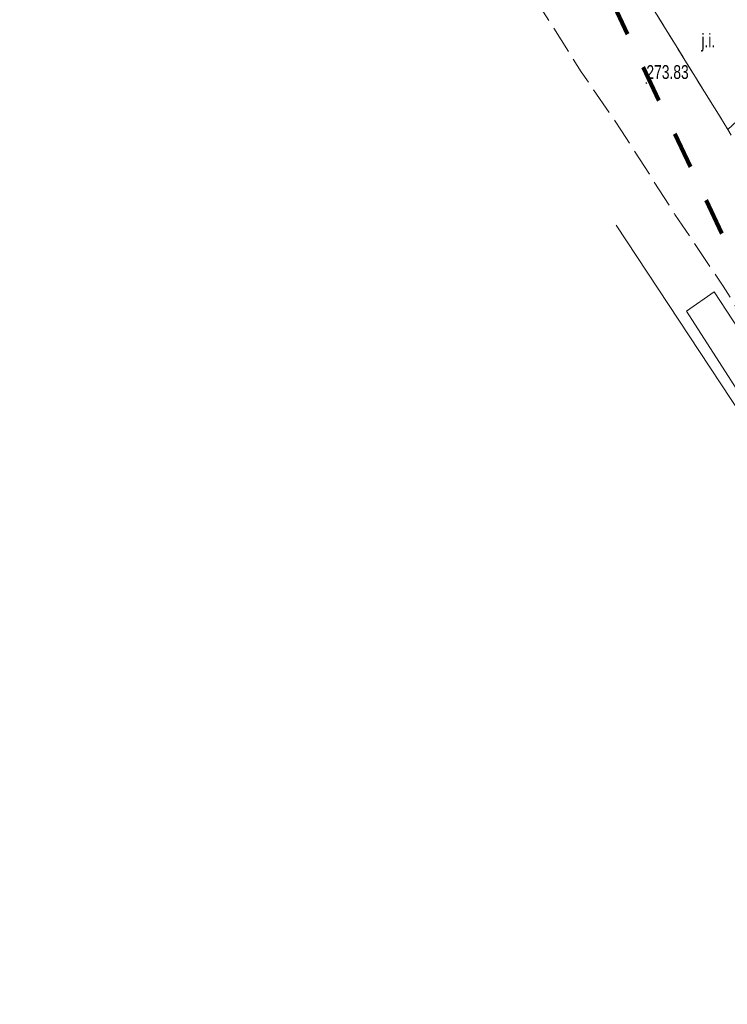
# Model space of a CAD drawing. Header units: metres. Extents: x 8377249 to 8377741, y 5529345 to 5529668.
# Tile 1 of 26: x 8377255 to 8377293, y 5529418 to 5529472. Entities that reach past the tile are written whole.
import ezdxf
from ezdxf.enums import TextEntityAlignment as Align

# ---------------------------------------------------------------- set-up
doc = ezdxf.new("R2010")
doc.units = ezdxf.units.M
doc.header["$MEASUREMENT"] = 0
for name, pattern in [('1.5_0.5', [2, 1.5, -0.5]), ('2.0_2.0', [4, 2, -2]), ('219-500', [0])]:
    doc.linetypes.add(name, pattern=pattern)
doc.layers.get('0').update_dxf_attribs({"color": 2, "linetype": 'CONTINUOUS', "lineweight": 5})
for name, color, linetype in [('219-działka ewidencyjna', 7, 'CONTINUOUS'), ('jezdnia', 7, 'CONTINUOUS'), ('Pieczątka na wyrysie', 7, 'CONTINUOUS'), ('pikieta sztuczna', 7, 'CONTINUOUS'), ('rów przydrożny (poligon)', 7, 'CONTINUOUS')]:
    doc.layers.add(name, color=color, linetype=linetype)
for name, color, linetype, lineweight in [('isa_V1BD385C50508125_TUsr', 7, 'CONTINUOUS', 25), ('jezdnia-Atr17', 7, 'CONTINUOUS', 18), ('pikieta sztuczna-Atr2', 7, 'CONTINUOUS', 18)]:
    doc.layers.add(name, color=color, linetype=linetype, lineweight=lineweight)
doc.styles.get("Standard").update_dxf_attribs({"font": 'IC-isocp.shx', "width": 0.75, "oblique": 15})

# ---------------------------------------------------------------- blocks, each defined once
blk = doc.blocks.new('PW01')
at = {"linetype": 'Continuous', "lineweight": 13}
h = blk.add_hatch(color=0, dxfattribs=at)
edge = h.paths.add_edge_path()
edge.add_arc((0, 0), 0.045, 0, 360)
blk = doc.blocks.new('m')
at = {"layer": '219-działka ewidencyjna', "color": 7, "linetype": '219-500', "lineweight": 18, "flags": 128}
blk.add_lwpolyline([(8377287.098, 5529460.395), (8377297.88, 5529444.04)], dxfattribs=at)
at = {"layer": 'jezdnia', "color": 7, "linetype": '1.5_0.5', "lineweight": 18, "flags": 128}
for points in [[(8377326.51, 5529418.012), (8377324.72, 5529419.77), (8377317.47, 5529428.58), (8377313.76, 5529432.26), (8377302.36, 5529450.7), (8377300.13, 5529453.65), (8377293.17, 5529465.59), (8377287.84, 5529474.21), (8377279.81, 5529487.65), (8377275.35, 5529499.55), (8377269.32, 5529519.92), (8377263.89, 5529530.95), (8377262.735, 5529532.372)], [(8377274.764, 5529486.692), (8377277.16, 5529481.46), (8377285.2, 5529468.73), (8377287.39, 5529465.53), (8377290.29, 5529460.98), (8377292.91, 5529457.08), (8377307.38, 5529433.92), (8377310.72, 5529429.36), (8377313.93, 5529425.79), (8377316.285, 5529422.852)]]:
    blk.add_lwpolyline(points, dxfattribs=at)
blk.add_lwpolyline([(8377287.84, 5529474.21), (8377293.17, 5529465.59), (8377296.22, 5529468.44), (8377293.84, 5529472.81)], close=True, dxfattribs=at)
at = {"layer": 'Pieczątka na wyrysie', "color": 6, "linetype": '2.0_2.0', "lineweight": 100, "flags": 128}
blk.add_lwpolyline([(8377323.73, 5529422.76), (8377420.35, 5529432.38), (8377449.98, 5529461.04), (8377474.1, 5529459.19), (8377505.85, 5529470.12), (8377522.08, 5529509.99), (8377508.32, 5529651.45), (8377422.59, 5529668.03), (8377402.84, 5529617.58), (8377398.96, 5529555.85), (8377347.1, 5529582.31), (8377323.82, 5529618.99), (8377254.67, 5529563.96), (8377272.05, 5529523.3), (8377279.63, 5529487.85), (8377300.02, 5529444.79)], close=True, dxfattribs=at)
at = {"layer": 'rów przydrożny (poligon)', "color": 7, "linetype": 'Continuous', "lineweight": 18, "flags": 128}
blk.add_lwpolyline([(8377305.7, 5529432.69), (8377307.38, 5529433.92), (8377292.43, 5529456.77), (8377290.92, 5529455.71)], close=True, dxfattribs=at)
at = {"layer": 'pikieta sztuczna', "color": 7, "linetype": 'Continuous', "lineweight": 13}
blk.add_blockref('PW01', (8377288.74, 5529468.12), dxfattribs=at)
at = {"layer": 'jezdnia-Atr17', "color": 7, "width": 0.75}
blk.add_text('j.i.', height=0.75, dxfattribs=at).set_placement((8377291.73, 5529470.06))
at = {"layer": 'pikieta sztuczna-Atr2', "color": 7, "width": 0.75}
blk.add_text('273.83', height=0.75, dxfattribs=at).set_placement((8377288.74, 5529468.12), align=Align.BOTTOM_LEFT)

msp = doc.modelspace()

# ---------------------------------------------------------------- block references
at = {"layer": 'isa_V1BD385C50508125_TUsr', "linetype": 'ByBlock'}
msp.add_blockref('m', (0, 0), dxfattribs=at)

doc.saveas('drawing.dxf')
